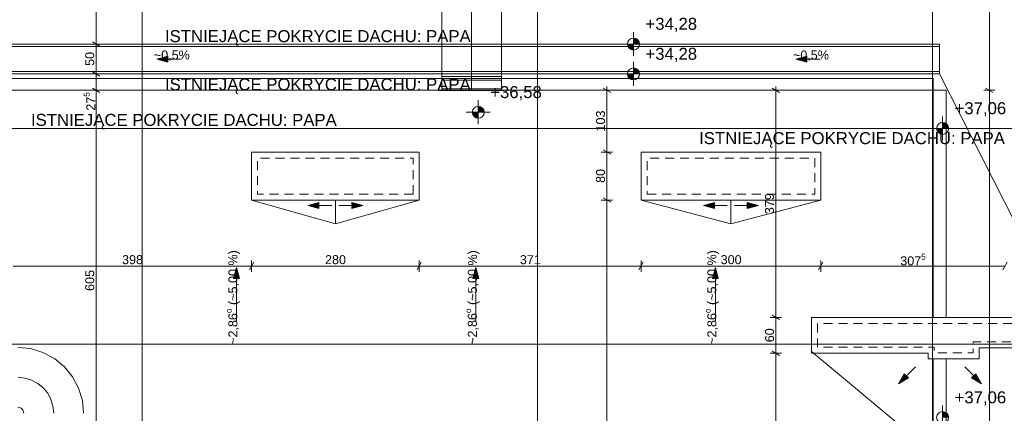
# Paper-space layout 'A-41 RZUT - DACH' of a CAD drawing. Header units: millimetres. Extents: x 0 to 594, y 0 to 450.
# Tile 7 of 15: x 190 to 354, y 233 to 299. Entities that reach past the tile are written whole.
import ezdxf
from ezdxf.xclip import XClip

# ---------------------------------------------------------------- set-up
doc = ezdxf.new("R2010")
doc.units = ezdxf.units.MM
doc.header["$MEASUREMENT"] = 0
doc.header["$XCLIPFRAME"] = 0
for name, pattern in [('DASHDOT', [254, 127, -63.5, 0, -63.5]), ('DASHDOTX2', [1000, 500, -250, 0, -250]), ('DO', [40000, 30000, -5000, 0, -5000]), ('Przer. długie kreski', [2.5, 1.5, -1])]:
    doc.linetypes.add(name, pattern=pattern)
for name, color, linetype in [('A_dach', 7, 'Continuous'), ('A_podrys', 7, 'Continuous'), ('A_wymiary', 7, 'Continuous')]:
    doc.layers.add(name, color=color, linetype=linetype)
for name, color, linetype, lineweight in [('A_dach_Nr_pióra__1', 7, 'Continuous', 20), ('A_dach_Nr_pióra__2', 8, 'Continuous', 13), ('A_wymiary_Nr_pióra__1', 7, 'Continuous', 20), ('A_wymiary_Nr_pióra__2', 8, 'Continuous', 13), ('A_ściany_Nr_pióra__1', 7, 'Continuous', 20)]:
    doc.layers.add(name, color=color, linetype=linetype, lineweight=lineweight)
doc.layers.add('A_osie_Nr_pióra__16', color=7, linetype='Continuous', lineweight=5, true_color=0x0f0f0f)
doc.layers.add('A_sanitarne_Nr_pióra__6', color=7, linetype='Continuous', lineweight=13, true_color=0xa9a9a9)
doc.styles.add('STYL_AUTOMATYCZNY_1', font='arial.ttf')
doc.styles.add('STYL_AUTOMATYCZNY_5', font='arial.ttf')

# ---------------------------------------------------------------- blocks, each defined once
blk = doc.blocks.new('Rysunek_1_1', base_point=(-1565.26, -200.27))
at = {"layer": 'A_dach', "linetype": 'Continuous', "lineweight": 13}
for points in [[(212.44, 292.38), (214.31, 291.88), (214.31, 292.88)], [(319.19, 292.38), (321.06, 291.88), (321.06, 292.88)], [(237.67, 267.97), (239.54, 267.47), (239.54, 268.47)], [(246.88, 267.97), (245.01, 268.47), (245.01, 267.47)], [(303.75, 267.97), (305.62, 267.47), (305.62, 268.47)], [(312.96, 267.97), (311.09, 268.47), (311.09, 267.47)], [(225.75, 257.62), (225.25, 255.76), (226.25, 255.76)], [(265.75, 257.62), (265.25, 255.76), (266.25, 255.76)], [(305.75, 257.62), (305.25, 255.76), (306.25, 255.76)], [(336.34, 238.19), (338.01, 239.16), (337.31, 239.86)], [(350.23, 238.19), (349.26, 239.86), (348.55, 239.16)]]:
    blk.add_hatch(color=8, dxfattribs=at).paths.add_polyline_path(points)
at = {"layer": 'A_wymiary', "linetype": 'Continuous', "lineweight": 13}
for points in [[(292.08, 294.9), (291.08, 294.9), (291.16, 294.51), (291.38, 294.19), (291.7, 293.97), (292.08, 293.9)], [(292.08, 294.9), (293.08, 294.9), (293.01, 295.28), (292.79, 295.6), (292.46, 295.82), (292.08, 295.9)], [(292.08, 289.9), (291.08, 289.9), (291.16, 289.51), (291.38, 289.19), (291.7, 288.97), (292.08, 288.9)], [(292.08, 289.9), (293.08, 289.9), (293.01, 290.28), (292.79, 290.6), (292.46, 290.82), (292.08, 290.9)], [(266.15, 283.5), (265.15, 283.5), (265.23, 283.11), (265.45, 282.79), (265.77, 282.57), (266.15, 282.5)], [(266.15, 283.5), (267.15, 283.5), (267.08, 283.88), (266.86, 284.2), (266.54, 284.42), (266.15, 284.5)], [(343.71, 280.81), (344.71, 280.81), (344.63, 281.19), (344.41, 281.51), (344.09, 281.73), (343.71, 281.81)], [(343.71, 280.81), (342.71, 280.81), (342.78, 280.42), (343, 280.1), (343.32, 279.88), (343.71, 279.81)], [(343.71, 232.55), (344.71, 232.55), (344.63, 232.93), (344.41, 233.25), (344.09, 233.47), (343.71, 233.55)]]:
    blk.add_hatch(color=8, dxfattribs=at).paths.add_polyline_path(points)
at = {"layer": 'A_dach_Nr_pióra__1', "color": 7, "linetype": 'Continuous', "lineweight": 20}
blk.add_line((343.18, 289.9), (343.18, 294.9), dxfattribs=at)
at = {"layer": 'A_dach_Nr_pióra__1', "color": 7, "linetype": 'Continuous', "lineweight": 20, "flags": 128}
for points in [[(256.28, 268.86), (228.28, 268.86), (228.28, 276.86), (256.28, 276.86)], [(293.35, 268.86), (323.35, 268.86), (323.35, 276.86), (293.35, 276.86)], [(363.81, 249.27), (321.82, 249.27), (321.82, 243.27), (341.31, 243.27), (341.31, 242.37), (349.81, 242.37), (349.81, 244.17), (363.81, 244.17)]]:
    blk.add_lwpolyline(points, close=True, dxfattribs=at)
at = {"layer": 'A_dach_Nr_pióra__1', "color": 7, "linetype": 'Przer. długie kreski', "lineweight": 20, "flags": 128}
blk.add_lwpolyline([(362.81, 248.27), (322.82, 248.27), (322.82, 244.27), (342.31, 244.27), (342.31, 243.37), (348.81, 243.37), (348.81, 245.17), (362.81, 245.17)], close=True, dxfattribs=at)
at = {"layer": 'A_dach_Nr_pióra__2', "color": 8, "linetype": 'Continuous', "lineweight": 13}
for p, q in [((80.2, 294.9), (343.18, 294.9)), ((80.2, 294.5), (343.18, 294.5)), ((212.44, 292.38), (214.31, 292.88)), ((214.31, 292.88), (214.31, 291.88)), ((319.19, 292.38), (321.06, 292.88)), ((321.06, 292.88), (321.06, 291.88)), ((212.44, 292.38), (214.31, 291.88)), ((216.44, 292.38), (214.31, 292.38)), ((319.19, 292.38), (321.06, 291.88)), ((323.19, 292.38), (321.06, 292.38)), ((80.2, 290.3), (343.18, 290.3)), ((80.2, 289.9), (343.18, 289.9)), ((363.81, 249.27), (343.18, 289.9)), ((128.57, 289.17), (342.16, 289.17)), ((342.16, 289.17), (342.16, 287.17)), ((242.28, 264.86), (228.28, 268.86)), ((237.67, 267.97), (239.54, 268.47)), ((239.54, 268.47), (239.54, 267.47)), ((242.28, 268.86), (242.28, 264.86)), ((242.28, 264.86), (256.28, 268.86)), ((245.01, 267.47), (245.01, 268.47)), ((246.88, 267.97), (245.01, 268.47)), ((308.35, 264.86), (293.35, 268.86)), ((303.75, 267.97), (305.62, 268.47)), ((305.62, 268.47), (305.62, 267.47)), ((308.35, 268.86), (308.35, 264.86)), ((308.35, 264.86), (323.35, 268.86)), ((311.09, 267.47), (311.09, 268.47)), ((312.96, 267.97), (311.09, 268.47)), ((237.67, 267.97), (239.54, 267.47)), ((241.67, 267.97), (239.54, 267.97)), ((242.88, 267.97), (245.01, 267.97)), ((246.88, 267.97), (245.01, 267.47)), ((303.75, 267.97), (305.62, 267.47)), ((307.75, 267.97), (305.62, 267.97)), ((308.96, 267.97), (311.09, 267.97)), ((312.96, 267.97), (311.09, 267.47)), ((225.75, 257.62), (225.25, 255.76)), ((225.75, 257.62), (226.25, 255.76)), ((265.75, 257.62), (265.25, 255.76)), ((265.75, 257.62), (266.25, 255.76)), ((305.75, 257.62), (305.25, 255.76)), ((305.75, 257.62), (306.25, 255.76)), ((226.25, 255.76), (225.25, 255.76)), ((225.75, 248.71), (225.75, 255.76)), ((266.25, 255.76), (265.25, 255.76)), ((265.75, 248.71), (265.75, 255.76)), ((306.25, 255.76), (305.25, 255.76)), ((305.75, 248.71), (305.75, 255.76)), ((342.16, 226.67), (321.82, 243.56)), ((339.17, 241.02), (337.66, 239.51)), ((347.4, 241.02), (348.91, 239.51)), ((336.34, 238.19), (337.31, 239.86)), ((336.34, 238.19), (338.01, 239.16)), ((337.31, 239.86), (338.01, 239.16)), ((348.55, 239.16), (349.26, 239.86)), ((350.23, 238.19), (348.55, 239.16)), ((350.23, 238.19), (349.26, 239.86))]:
    blk.add_line(p, q, dxfattribs=at)
at = {"layer": 'A_dach_Nr_pióra__2', "color": 8, "linetype": 'Przer. długie kreski', "lineweight": 13, "flags": 128}
for points in [[(255.28, 269.86), (229.28, 269.86), (229.28, 275.86), (255.28, 275.86)], [(294.35, 269.86), (322.35, 269.86), (322.35, 275.86), (294.35, 275.86)]]:
    blk.add_lwpolyline(points, close=True, dxfattribs=at)
at = {"layer": 'A_osie_Nr_pióra__16', "color": 250, "linetype": 'DASHDOTX2', "lineweight": 5, "true_color": 0x0f0f0f}
for p, q in [((210.04, 328.26), (210.04, 128.77)), ((276.04, 328.26), (276.04, 128.77)), ((342.04, 328.26), (342.04, 128.77)), ((548.25, 280.81), (79.73, 280.81)), ((548.35, 244.81), (79.73, 244.81))]:
    blk.add_line(p, q, dxfattribs=at)
at = {"layer": 'A_sanitarne_Nr_pióra__6', "color": 253, "linetype": 'Continuous', "lineweight": 13, "true_color": 0xa9a9a9}
for p, q in [((260.04, 302.62), (260.04, 287.12)), ((270.04, 287.12), (270.04, 302.62)), ((270.04, 289.47), (260.04, 289.47)), ((270.49, 289.17), (259.59, 289.17)), ((260.04, 288.87), (270.04, 288.87)), ((259.59, 287.12), (270.49, 287.12)), ((260.04, 287.42), (270.04, 287.42))]:
    blk.add_line(p, q, dxfattribs=at)
at = {"layer": 'A_sanitarne_Nr_pióra__6', "color": 253, "linetype": 'DASHDOT', "lineweight": 13, "true_color": 0xa9a9a9}
blk.add_line((265.04, 287.12), (265.04, 302.62), dxfattribs=at)
at = {"layer": 'A_sanitarne_Nr_pióra__6', "color": 253, "linetype": 'Continuous', "lineweight": 13, "true_color": 0xa9a9a9, "flags": 128}
for points in [[(189.24, 244.26), (191.38, 244.05), (193.45, 243.42), (195.35, 242.4), (197.02, 241.03), (198.39, 239.37), (199.4, 237.47), (200.03, 235.4), (200.24, 233.26)], [(189.24, 244.26), (191.38, 244.05), (193.45, 243.42), (195.35, 242.4), (197.02, 241.03), (198.39, 239.37), (199.4, 237.47), (200.03, 235.4), (200.24, 233.26)], [(189.24, 234.26), (189.43, 234.24), (189.62, 234.18), (189.79, 234.09), (189.95, 233.96), (190.07, 233.81), (190.16, 233.64), (190.22, 233.45), (190.24, 233.26)], [(189.24, 234.26), (189.43, 234.24), (189.62, 234.18), (189.79, 234.09), (189.95, 233.96), (190.07, 233.81), (190.16, 233.64), (190.22, 233.45), (190.24, 233.26)], [(189.24, 234.26), (189.43, 234.24), (189.62, 234.18), (189.79, 234.09), (189.95, 233.96), (190.07, 233.81), (190.16, 233.64), (190.22, 233.45), (190.24, 233.26)]]:
    blk.add_lwpolyline(points, dxfattribs=at)
at = {"layer": 'A_sanitarne_Nr_pióra__6', "color": 253, "linetype": 'DO', "lineweight": 13, "true_color": 0xa9a9a9, "flags": 128}
blk.add_lwpolyline([(189.24, 239.26), (190.41, 239.14), (191.53, 238.8), (192.57, 238.25), (193.48, 237.5), (194.23, 236.59), (194.78, 235.55), (195.12, 234.43), (195.24, 233.26)], dxfattribs=at)
at = {"layer": 'A_wymiary_Nr_pióra__1', "color": 7, "linetype": 'Continuous', "lineweight": 20}
for p, q in [((201.71, 295.26), (202.96, 294.54)), ((201.71, 290.26), (202.96, 289.54)), ((201.71, 287.53), (202.96, 286.81)), ((288.27, 286.81), (287.02, 287.53)), ((316.49, 286.81), (315.24, 287.53)), ((350.9, 287.53), (352.15, 286.81)), ((287.02, 277.22), (288.27, 276.5)), ((287.02, 269.22), (288.27, 268.5)), ((228.64, 258.46), (227.92, 257.21)), ((256.64, 258.46), (255.92, 257.21)), ((293.71, 258.46), (292.99, 257.21)), ((323.71, 258.46), (322.99, 257.21)), ((354.47, 258.46), (353.75, 257.21)), ((315.24, 249.63), (316.49, 248.91)), ((315.24, 243.63), (316.49, 242.91))]:
    blk.add_line(p, q, dxfattribs=at)
at = {"layer": 'A_wymiary_Nr_pióra__2', "color": 8, "linetype": 'Continuous', "lineweight": 13}
for p, q in [((202.33, 294.9), (202.33, 335.77)), ((351.52, 287.17), (351.52, 335.77)), ((292.08, 292.9), (292.08, 296.9)), ((203.27, 294.9), (201.4, 294.9)), ((202.33, 289.9), (202.33, 294.9)), ((290.08, 294.9), (294.08, 294.9)), ((292.08, 287.9), (292.08, 291.9)), ((203.27, 289.9), (201.4, 289.9)), ((202.33, 287.17), (202.33, 289.9)), ((290.08, 289.9), (294.08, 289.9)), ((203.27, 287.17), (201.4, 287.17)), ((202.33, 226.67), (202.33, 287.17)), ((288.58, 287.17), (286.7, 287.17)), ((287.64, 287.17), (287.64, 287.78)), ((287.64, 276.86), (287.64, 287.17)), ((316.8, 287.17), (314.93, 287.17)), ((315.87, 287.17), (315.87, 287.78)), ((315.87, 249.27), (315.87, 287.17)), ((352.46, 287.17), (350.59, 287.17)), ((351.52, 117.84), (351.52, 287.17)), ((266.15, 281.5), (266.15, 285.5)), ((264.15, 283.5), (268.15, 283.5)), ((343.71, 278.81), (343.71, 282.81)), ((341.71, 280.81), (345.71, 280.81)), ((288.58, 276.86), (286.7, 276.86)), ((287.64, 268.86), (287.64, 276.86)), ((288.58, 268.86), (286.7, 268.86)), ((287.64, 184.65), (287.64, 268.86)), ((228.28, 256.89), (228.28, 258.77)), ((256.28, 256.89), (256.28, 258.77)), ((293.35, 256.89), (293.35, 258.77)), ((323.35, 256.89), (323.35, 258.77)), ((188.47, 257.83), (228.28, 257.83)), ((228.28, 257.83), (256.28, 257.83)), ((256.28, 257.83), (293.35, 257.83)), ((293.35, 257.83), (323.35, 257.83)), ((323.35, 257.83), (354.11, 257.83)), ((316.8, 249.27), (314.93, 249.27)), ((315.87, 243.27), (315.87, 249.27)), ((316.8, 243.27), (314.93, 243.27)), ((315.87, 209.77), (315.87, 243.27)), ((343.71, 230.55), (343.71, 234.55))]:
    blk.add_line(p, q, dxfattribs=at)
for centre in [(292.08, 294.9), (292.08, 289.9), (266.15, 283.5), (343.71, 280.81), (343.71, 232.55)]:
    blk.add_circle(centre, 1, dxfattribs=at)
at = {"layer": 'A_ściany_Nr_pióra__1', "color": 7, "linetype": 'Continuous', "lineweight": 20, "flags": 128}
for points in [[(99.35, 208.19), (75.2, 208.19), (75.2, 249.17), (122.05, 249.17), (122.05, 287.17), (344.31, 287.17), (344.31, 249.27)], [(188.47, 287.17), (342.16, 287.17), (342.16, 249.27)], [(342.16, 242.37), (342.16, 209.77)], [(344.31, 242.37), (344.31, 211.57)]]:
    blk.add_lwpolyline(points, dxfattribs=at)
at = {"layer": 'A_dach_Nr_pióra__2', "color": 8, "linetype": 'Continuous', "lineweight": 13, "attachment_point": 5, "style": 'STYL_AUTOMATYCZNY_1'}
for s, insert, char_height in [('\\A1;{\\pqc;\\fArial|b0|i0|c238|p0;\\W1.000000;ISTNIEJĄCE POKRYCIE DACHU: PAPA}', (239.36, 295.92), 2), ('\\A1;{\\pqc;\\fArial|b0|i0|c238|p0;\\W1.000000;~0,5%}', (214.97, 292.93), 1.5), ('\\A1;{\\pqc;\\fArial|b0|i0|c238|p0;\\W1.000000;~0,5%}', (321.72, 292.93), 1.5), ('\\A1;{\\pqc;\\fArial|b0|i0|c238|p0;\\W1.000000;ISTNIEJĄCE POKRYCIE DACHU: PAPA}', (239.36, 287.87), 2), ('\\A1;{\\pqc;\\fArial|b0|i0|c238|p0;\\W1.000000;ISTNIEJĄCE POKRYCIE DACHU: PAPA}', (216.98, 281.94), 2), ('\\A1;{\\pqc;\\fArial|b0|i0|c238|p0;\\W1.000000;ISTNIEJĄCE POKRYCIE DACHU: PAPA}', (328.58, 278.89), 2)]:
    blk.add_mtext(s, dxfattribs=dict(at, insert=insert, char_height=char_height))
at = {"layer": 'A_dach_Nr_pióra__2', "color": 8, "linetype": 'Continuous', "lineweight": 13, "char_height": 1.5, "attachment_point": 5, "rotation": 90, "style": 'STYL_AUTOMATYCZNY_1'}
for insert in [(225.17, 252.58), (265.17, 252.58), (305.17, 252.58)]:
    blk.add_mtext('\\A1;{\\pqc;\\fArial|b0|i0|c238|p0;\\W1.000000;~2,86\\fArial|b0|i0|c238|p0;\\W1.000000;\\A1{\\H.66x;\\So^  ;}\\fArial|b0|i0|c238|p0;\\W1.000000; (~5,00 %)}', dxfattribs=dict(at, insert=insert))
at = {"layer": 'A_wymiary_Nr_pióra__1', "color": 7, "linetype": 'Continuous', "lineweight": 20, "char_height": 1.5, "attachment_point": 7, "rotation": 90, "style": 'STYL_AUTOMATYCZNY_5'}
for s, insert, width in [('\\A1;{\\pql;\\fArial|b0|i0|c238|p0;\\W1.000000;50}', (202.03, 291.25), 2.2882), ('\\A1;{\\pql;\\fArial|b0|i0|c238|p0;\\W1.000000;103}', (287.34, 280.3), 3.4323), ('\\A1;{\\pql;\\fArial|b0|i0|c238|p0;\\W1.000000;80}', (287.34, 271.71), 2.2882), ('\\A1;{\\pql;\\fArial|b0|i0|c238|p0;\\W1.000000;379}', (315.57, 266.5), 3.4323), ('\\A1;{\\pql;\\fArial|b0|i0|c238|p0;\\W1.000000;605}', (202.03, 253.68), 3.4323), ('\\A1;{\\pql;\\fArial|b0|i0|c238|p0;\\W1.000000;60}', (315.57, 245.12), 2.2882)]:
    blk.add_mtext(s, dxfattribs=dict(at, insert=insert, width=width))
at = {"layer": 'A_wymiary_Nr_pióra__1', "color": 7, "linetype": 'Continuous', "lineweight": 20, "insert": (202.63, 283.76), "char_height": 1.5, "attachment_point": 7, "rotation": 90, "style": 'STYL_AUTOMATYCZNY_1'}
blk.add_mtext('\\A1;{\\pql;\\fArial|b0|i0|c238|p0;\\W1.000000;27\\fArial|b0|i0|c238|p0;\\W1.000000;\\A1{\\H.66x;\\S5^  ;}}', dxfattribs=at)
at = {"layer": 'A_wymiary_Nr_pióra__1', "color": 7, "linetype": 'Continuous', "lineweight": 20, "insert": (336.64, 257.52), "char_height": 1.5, "attachment_point": 7, "style": 'STYL_AUTOMATYCZNY_1'}
blk.add_mtext('\\A1;{\\pql;\\fArial|b0|i0|c238|p0;\\W1.000000;307\\fArial|b0|i0|c238|p0;\\W1.000000;\\A1{\\H.66x;\\S5^  ;}}', dxfattribs=at)
at = {"layer": 'A_wymiary_Nr_pióra__1', "color": 7, "linetype": 'Continuous', "lineweight": 20, "char_height": 1.5, "width": 3.4323, "attachment_point": 7, "style": 'STYL_AUTOMATYCZNY_5'}
for s, insert in [('\\A1;{\\pql;\\fArial|b0|i0|c238|p0;\\W1.000000;398}', (206.66, 258.13)), ('\\A1;{\\pql;\\fArial|b0|i0|c238|p0;\\W1.000000;280}', (240.56, 258.13)), ('\\A1;{\\pql;\\fArial|b0|i0|c238|p0;\\W1.000000;371}', (273.1, 258.13)), ('\\A1;{\\pql;\\fArial|b0|i0|c238|p0;\\W1.000000;300}', (306.64, 258.13))]:
    blk.add_mtext(s, dxfattribs=dict(at, insert=insert))
at = {"layer": 'A_wymiary_Nr_pióra__2', "color": 8, "linetype": 'Continuous', "lineweight": 13, "char_height": 2, "width": 8.4656, "attachment_point": 7, "style": 'STYL_AUTOMATYCZNY_5'}
for s, insert in [('\\A1;{\\pql;\\fArial|b0|i0|c238|p0;\\W1.000000;+34,28}', (294.08, 296.9)), ('\\A1;{\\pql;\\fArial|b0|i0|c238|p0;\\W1.000000;+34,28}', (294.08, 291.9)), ('\\A1;{\\pql;\\fArial|b0|i0|c238|p0;\\W1.000000;+36,58}', (268.15, 285.5)), ('\\A1;{\\pql;\\fArial|b0|i0|c238|p0;\\W1.000000;+37,06}', (345.71, 282.81)), ('\\A1;{\\pql;\\fArial|b0|i0|c238|p0;\\W1.000000;+37,06}', (345.71, 234.55))]:
    blk.add_mtext(s, dxfattribs=dict(at, insert=insert))

psp = doc.layouts.new('A-41 RZUT - DACH')

# ---------------------------------------------------------------- block references
at = {"layer": 'A_podrys', "color": 37, "linetype": 'Continuous', "lineweight": 5, "true_color": 0x656532}
ref = psp.add_blockref('Rysunek_1_1', (-1565.26, -200.27), dxfattribs=at)
XClip(ref).set_block_clipping_path([(53.4800267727, 102.5155578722), (574.6037730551, 428.4968918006)])

doc.saveas('drawing.dxf')
